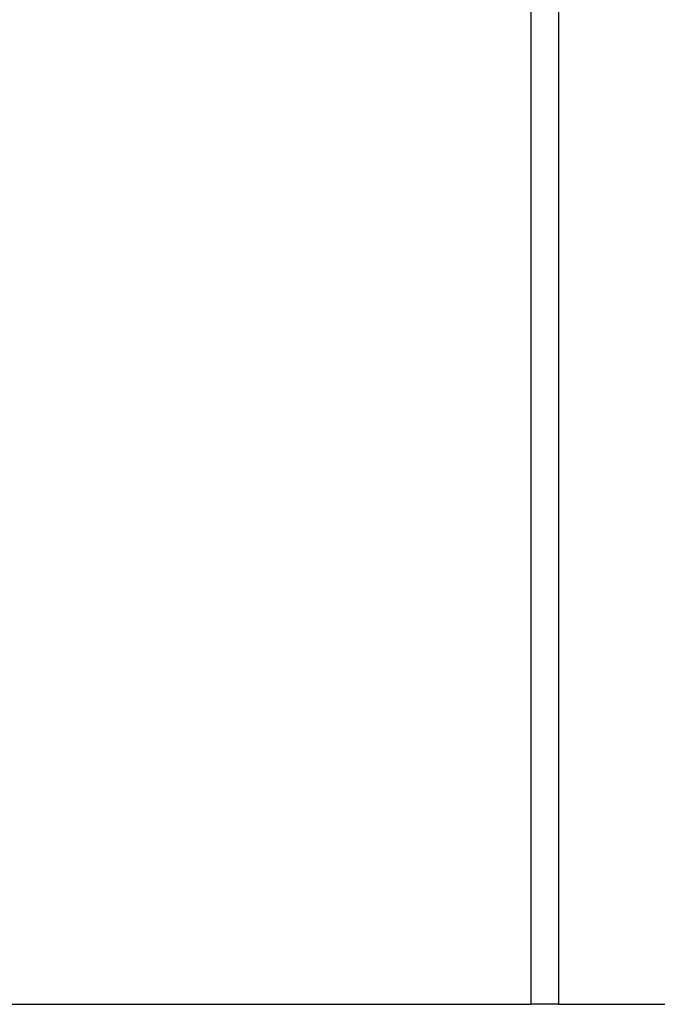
# Model space of a CAD drawing. Header units: millimetres. Extents: x 0 to 420, y 0 to 297.
# Tile 15 of 79: x 99.28 to 102.18, y 201.83 to 206.31. Entities that reach past the tile are written whole.
import ezdxf

# ---------------------------------------------------------------- set-up
doc = ezdxf.new("R2010")
doc.units = ezdxf.units.MM

msp = doc.modelspace()

# ---------------------------------------------------------------- linework, layer by layer
at = {"color": 7, "linetype": 'Continuous', "lineweight": 25}
for p, q in [((101.60152, 233.2057), (101.60152, 201.8307)), ((101.72652, 233.2057), (101.72652, 201.8307)), ((96.37652, 201.8307), (101.60152, 201.8307)), ((101.72652, 201.8307), (101.60152, 201.8307)), ((101.72652, 201.8307), (102.51902, 201.8307))]:
    msp.add_line(p, q, dxfattribs=at)

doc.saveas('drawing.dxf')
